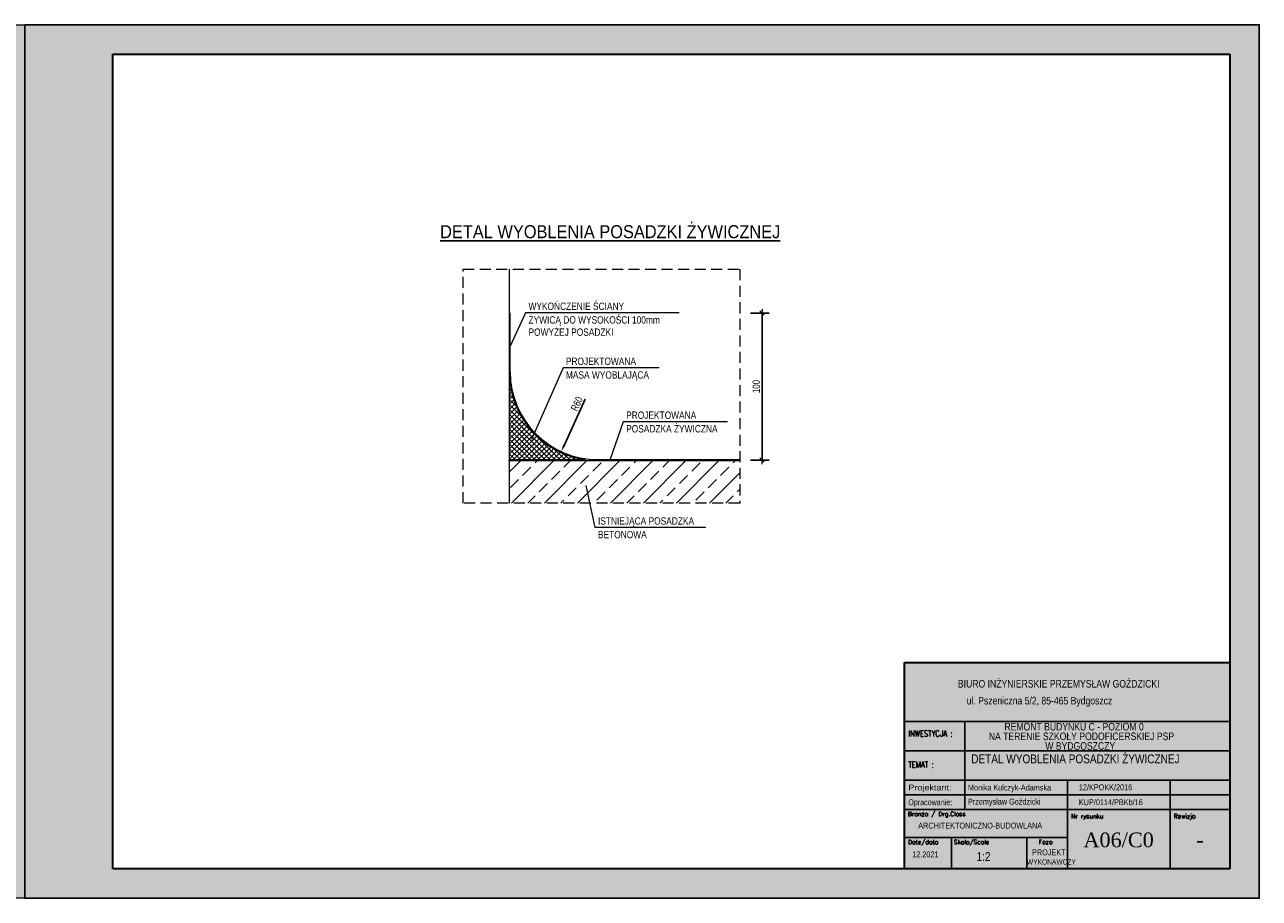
# Model space of a CAD drawing. Header units: millimetres. Extents: x 13822 to 30622, y 3181 to 10199.
# Tile 2 of 2: x 22222 to 30622, y 4259 to 10199. Entities that reach past the tile are written whole.
import ezdxf
from ezdxf.enums import TextEntityAlignment as Align

# ---------------------------------------------------------------- set-up
doc = ezdxf.new("R2010")
doc.units = ezdxf.units.MM
doc.linetypes.add('DASHED', pattern=[0.75, 0.5, -0.25])
for name, color, linetype, lineweight in [('BA_txs', 2, 'Continuous', 18), ('BA_wym', 1, 'Continuous', 18), ('Cienka', 7, 'Continuous', 18), ('PG_PODCIĄGI', 1, 'DASHED', 18), ('PG_SZRAF', 1, 'Continuous', 18), ('PG_WIDOKOWE_CIENKIE', 1, 'Continuous', 18), ('Przekrojowa', 60, 'Continuous', 18), ('TABC', 1, 'Continuous', 18), ('TABELKA', 7, 'Continuous', 18)]:
    doc.layers.add(name, color=color, linetype=linetype, lineweight=lineweight)
doc.layers.add('BZ_sym', color=7, linetype='Continuous')
doc.layers.add('BZ_txg', color=3, linetype='Continuous')
doc.styles.add('ARIAL', font='arial.ttf')
doc.styles.add('BIKTS', font='bikromsw.shx', dxfattribs={"width": 0.85})
doc.styles.add('BIKWYM', font='BIKROMSW.SHX', dxfattribs={"width": 0.8})
doc.styles.add('ROMANC', font='times.ttf', dxfattribs={"height": 20})
doc.styles.add('ROMANS', font='bikromsw.shx', dxfattribs={"width": 0.8})
doc.styles.add('SIMPLEX', font='SIMPLEX')
doc.dimstyles.new('BA_KR_20', dxfattribs={"dimtxt": 50, "dimasz": 2.333332, "dimexe": 48, "dimexo": 0, "dimgap": 0, "dimtad": 0, "dimdec": 1, "dimlfac": 0.1, "dimrnd": 0.5, "dimzin": 9, "dimdsep": 46, "dimtxsty": 'BIKWYM', "dimblk": 'WYM-KR', "dimcen": 0, "dimdle": 20, "dimclrd": 256, "dimclre": 256, "dimclrt": 7, "dimadec": 0, "dimazin": 0, "dimtfac": 0.033333, "dimtdec": 1, "dimtmove": 0, "dimatfit": 3, "dimldrblk": 'WYM-KR', "dimfxl": 80, "dimfxlon": 1, "dimtvp": 0.8, "dimtolj": 1, "dimarcsym": 0})

# ---------------------------------------------------------------- blocks, each defined once
blk = doc.blocks.new('A$C44d5f34b')
at = {"true_color": 0xffffff}
h = blk.add_hatch(color=7, dxfattribs=at)
h.dxf.hatch_style = 1
h.paths.add_polyline_path([(4200, 2970), (0, 2970), (0, 0), (4200, 0)])
h.paths.add_polyline_path([(300, 2870), (4100, 2870), (4100, 100), (300, 100)], flags=16)
at = {"layer": 'Cienka', "color": 1}
for p, q in [((0, 2970), (4200, 2970)), ((0, 0), (0, 2970)), ((4200, 2970), (4200, 0)), ((4200, 0), (0, 0))]:
    blk.add_line(p, q, dxfattribs=at)
at = {"layer": 'Przekrojowa', "color": 18, "lineweight": 30, "true_color": 0x000000}
for p, q in [((300, 100), (300, 2870)), ((300, 2870), (4100, 2870)), ((4100, 2870), (4100, 100)), ((4100, 100), (300, 100))]:
    blk.add_line(p, q, dxfattribs=at)
blk = doc.blocks.new('WYM-KR')
at = {"color": 7, "linetype": 'ByBlock'}
blk.add_line((6.24, 6.24), (-6.24, -6.24), dxfattribs=at)
at = {"linetype": 'ByBlock'}
blk.add_line((11.52, 0), (-11.52, 0), dxfattribs=at)
blk = doc.blocks.new('*D375')
at = {"layer": 'BA_wym', "lineweight": -2, "transparency": 16777216}
for p, q in [((27159.5, 8238.9), (27287.5, 8238.9)), ((27239.5, 8236.6), (27239.5, 7241.3)), ((27159.5, 7238.9), (27287.5, 7238.9))]:
    blk.add_line(p, q, dxfattribs=at)
at = {"layer": 'Defpoints', "color": 0, "transparency": 16777216}
for p in [(25524.8, 8238.9), (25518.8, 7238.9), (27239.5, 7238.9)]:
    blk.add_point(p, dxfattribs=at)
at = {"layer": 'BA_wym', "lineweight": -2, "transparency": 16777216, "xscale": 2.333332, "yscale": 2.333332, "zscale": 2.333332}
for p, rotation in [((27239.5, 8238.9), 90), ((27239.5, 7238.9), 270)]:
    blk.add_blockref('WYM-KR', p, dxfattribs=dict(at, rotation=rotation))
at = {"layer": 'BA_wym', "color": 7, "transparency": 16777216, "insert": (27199.5, 7738.9), "char_height": 50, "attachment_point": 5, "rotation": 90, "style": 'BIKWYM'}
blk.add_mtext('\\A1;100', dxfattribs=at)
blk = doc.blocks.new('*D367')
at = {"layer": 'BA_wym', "lineweight": -2, "transparency": 16777216}
blk.add_line((26036.5, 7652.4), (25893.7, 7341.8), dxfattribs=at)
at = {"layer": 'BA_wym', "transparency": 16777216}
blk.add_solid([(25886.1, 7345.3), (25901.2, 7338.3), (25872.8, 7296.4)], dxfattribs=at)
at = {"layer": 'Defpoints', "color": 0, "transparency": 16777216}
for p in [(26123.4, 7841.5), (25872.8, 7296.4)]:
    blk.add_point(p, dxfattribs=at)
at = {"layer": 'BA_wym', "color": 7, "transparency": 16777216, "insert": (25978.3, 7621.5), "char_height": 50, "attachment_point": 5, "rotation": 65.30585, "style": 'BIKWYM'}
blk.add_mtext('\\A1;R60', dxfattribs=at)
blk = doc.blocks.new('eoprz')
blk = doc.blocks.new('A$C38c5ed0e')
at = {"true_color": 0xffffff}
h = blk.add_hatch(color=7, dxfattribs=at)
h.dxf.hatch_style = 1
h.paths.add_polyline_path([(1107.2, 702), (0, 702), (0, 0), (1107.2, 0)])
at = {"layer": 'Przekrojowa', "color": 18, "lineweight": 30, "true_color": 0x000000}
for p, q in [((0, 0), (0, 702)), ((0, 702), (1107.2, 702))]:
    blk.add_line(p, q, dxfattribs=at)
blk = doc.blocks.new('TAB-SP')
at = {"color": 18, "true_color": 0x000000}
for p, q in [((-5536, 0), (-5536, 3510)), ((-5536, 3510), (0, 3510)), ((0, 3510), (0, 0)), ((-4506, 2008), (-4506, 2508)), ((-5536, 2008), (0, 2008)), ((-4506, 1014), (-4506, 2025)), ((-2760, 1508), (-2760, 531)), ((-1014, 1508), (-1014, 1008)), ((-5520, 1258), (0, 1258)), ((0, 1008), (-5536, 1008)), ((-4506, 1008), (-4506, 1014)), ((-1014, 0), (-1014, 1008)), ((-5536, 0), (0, 0))]:
    blk.add_line(p, q, dxfattribs=at)
at = {"color": 18, "linetype": 'Continuous', "true_color": 0x000000}
for p, q in [((0, 2508), (-5536, 2508)), ((0, 1508), (-5536, 1508)), ((-2760, 531), (-5536, 531)), ((-4733, 0), (-4733, 531)), ((-3457, 0), (-3457, 531)), ((-2760, 531), (-2760, 0))]:
    blk.add_line(p, q, dxfattribs=at)
at = {"color": 18, "true_color": 0x000000, "style": 'ROMANS'}
for s, width, p, p2 in [('Projektant: ', 0.826802, (-5470, 1333), (-4691, 1333)), ('Opracowanie: ', 0.711769, (-5470, 1083), (-4691, 1083))]:
    blk.add_text(s, height=100, dxfattribs=dict(at, width=width)).set_placement(p, p2, align=Align.FIT)
at = {"color": 18, "true_color": 0x000000, "style": 'BIKTS', "width": 0.85}
for tag, p, height in [('TEMAT1', (-4383, 1811), 150), ('TEMAT2', (-4383, 1591), 150), ('PROJEKTOWAł1', (-4383, 1336), 100), ('UPR.NR1', (-2569, 1341), 100), ('PROJEKTOWAŁ2', (-4383, 1086), 100), ('UPR.NR2', (-2569, 1091), 100), ('BRANżA', (-4783, 686), 100), ('DATA', (-5403, 196), 100), ('SKALA', (-4363, 136), 150), ('FAZA', (-3199, 242), 100), ('UPR.NR4', (-3378, 73), 100)]:
    blk.add_attdef(tag, p, '', height=height, dxfattribs=at)
at = {"color": 18, "true_color": 0x000000, "style": 'ROMANC'}
for tag, p in [('NR', (-2075, 368)), ('REWIZJA', (-508, 368))]:
    blk.add_attdef(tag, text='', height=250, dxfattribs=at).set_placement(p, align=Align.CENTER)
at = {"layer": 'TABC', "color": 18, "linetype": 'Continuous', "true_color": 0x000000, "style": 'SIMPLEX'}
for s, p in [('Branża / Drg.Class', (-5478, 896)), ('Nr rysunku', (-2700, 859)), ('Rewizja', (-954, 859)), ('Date/data', (-5475, 418)), ('Skala/Scale', (-4696, 418)), ('Faza', (-3252, 421))]:
    blk.add_text(s, height=74.6, dxfattribs=at).set_placement(p)
at = {"layer": 'TABELKA', "color": 18, "true_color": 0x000000}
for s, height, style, width, p in [('BIURO INŻYNIERSKIE PRZEMYSŁAW GOŹDZICKI', 128.93, 'BIKTS', 0.85, (-4626, 3082)), ('ul. Pszeniczna 5/2, 85-465 Bydgoszcz', 128.93, 'BIKTS', 0.85, (-4477, 2795)), ('INWESTYCJA :', 105.6, 'SIMPLEX', 0.8, (-5470, 2248)), ('NA TERENIE SZKOŁY PODOFICERSKIEJ PSP ', 128.93, 'BIKTS', 0.85, (-4101, 2189)), ('REMONT BUDYNKU C - POZIOM 0', 128.93, 'BIKTS', 0.85, (-3836, 2353)), ('TEMAT :', 105.6, 'SIMPLEX', 0.8, (-5470, 1721))]:
    blk.add_text(s, height=height, dxfattribs=dict(at, style=style, width=width)).set_placement(p)
at = {"layer": 'TABELKA', "color": 18, "true_color": 0x000000, "insert": (-3140, 2154), "char_height": 128.93, "width": 1530.26, "attachment_point": 1, "style": 'BIKTS'}
blk.add_mtext('W BYDGOSZCZY', dxfattribs=at)

msp = doc.modelspace()

# ---------------------------------------------------------------- hatches: boundary and pattern name
at = {"layer": 'PG_SZRAF', "true_color": 0x000000}
h = msp.add_hatch(dxfattribs=at)
h.set_pattern_fill('ANSI37', color=18, scale=7.5)
h.set_pattern_definition([(45, (-2397.217, -1676.747), (-16.83798, 16.83798), []), (135, (-2397.217, -1676.747), (-16.83798, -16.83798), [])])
h.paths.add_polyline_path([(25518.81, 7838.93), (25518.81, 7241.93), (26036.95, 7241.93, -0.3734402)])
h = msp.add_hatch(dxfattribs=at)
h.set_pattern_fill('ANSI33', color=18, scale=25)
h.set_pattern_definition([(45, (-2397.22, -1676.75), (-112.2532, 112.2532), []), (45, (-2284.96, -1676.75), (-112.2532, 112.2532), [79.375, -39.6875])])
h.paths.add_polyline_path([(27086.75, 6946.9), (27086.75, 7235.93), (25518.81, 7235.93), (25518.81, 6946.9)])

# ---------------------------------------------------------------- linework, layer by layer
at = {"color": 18, "true_color": 0x000000}
msp.add_lwpolyline([(22222.12, 10199.32), (30622.12, 10199.32), (30622.12, 4259.32), (22222.12, 4259.32)], close=True, dxfattribs=at)
at = {"layer": 'PG_PODCIĄGI', "color": 18, "ltscale": 150, "true_color": 0x000000}
msp.add_lwpolyline([(25205.61, 8536.73), (27086.75, 8536.73), (27086.75, 6946.9), (25205.61, 6946.9)], close=True, dxfattribs=at)
at = {"layer": 'PG_WIDOKOWE_CIENKIE', "color": 18, "true_color": 0x000000}
for p, q in [((25518.81, 8536.73), (25518.81, 6946.9)), ((25524.81, 8238.93), (25518.81, 8238.93)), ((25524.81, 7838.93), (25524.81, 8238.93)), ((25518.81, 7241.93), (26036.95, 7241.93)), ((25518.81, 7235.93), (25518.81, 7238.93)), ((25518.81, 7235.93), (27086.75, 7235.93)), ((26121.81, 7241.93), (27086.75, 7241.93))]:
    msp.add_line(p, q, dxfattribs=at)
for points in [[(26674.03, 8239.74), (25630.39, 8239.74), (25524.81, 8013.72)], [(26538.94, 7865.47), (25884.87, 7865.47), (25671.08, 7379.25)], [(27004.25, 7499.34), (26294.78, 7499.34), (26202.81, 7238.05)], [(26856.08, 6779.82), (26103.17, 6779.82), (26043.14, 7066.07)]]:
    msp.add_lwpolyline(points, dxfattribs=at)
for radius, end in [(603, 261.910618), (597, 270)]:
    msp.add_arc((26121.81, 7838.93), radius, 180, end, dxfattribs=at)

# ---------------------------------------------------------------- block references
at = {"color": 18, "true_color": 0x000000}
ref = msp.add_blockref('TAB-SP', (30422.12, 4459.32), dxfattribs=dict(at, xscale=0.3999999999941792, yscale=0.3999999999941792, zscale=0.3999999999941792))
ref.add_attrib('TEMAT1', 'DETAL WYOBLENIA POSADZKI ŻYWICZNEJ', (28662.25, 5177.26), dxfattribs={"color": 250, "height": 59.9999, "style": 'BIKTS', "width": 0.85})
ref.add_attrib('PROJEKTOWAł1', 'Przemysław Goździcki', (28639.7, 4896.7), dxfattribs={"color": 250, "height": 40, "style": 'BIKTS', "width": 0.85})
ref.add_attrib('UPR.NR1', 'KUP/0114/PBKb/16', (29394.65, 4892.67), dxfattribs={"color": 250, "height": 40, "style": 'BIKTS', "width": 0.85})
ref.add_attrib('PROJEKTOWAł2', 'Monika Kulczyk-Adamska', (28639.7, 4992.39), dxfattribs={"color": 250, "height": 40, "style": 'BIKTS', "width": 0.85})
ref.add_attrib('UPR.NR2', '12/KPOKK/2016', (29394.65, 4994.28), dxfattribs={"color": 250, "height": 40, "style": 'BIKTS', "width": 0.85})
ref.add_attrib('UPR.NR4', 'WYKONAWCZY', (29041, 4488.68), dxfattribs={"color": 250, "height": 36, "style": 'BIKTS', "width": 0.75})
ref.add_attrib('BRANżA', 'ARCHITEKTONICZNO-BUDOWLANA', (28301.67, 4733.84), dxfattribs={"color": 250, "height": 40, "style": 'BIKTS', "width": 0.85})
ref.add_attrib('DATA', '12.2021', (28260.83, 4537.84), dxfattribs={"color": 250, "height": 40, "style": 'BIKTS', "width": 0.85})
ref.add_attrib('SKALA', '1:2', (28698.48, 4513.84), dxfattribs={"color": 250, "height": 60, "style": 'BIKTS', "width": 0.85})
ref.add_attrib('FAZA', 'PROJEKT ', (29076.04, 4551.46), dxfattribs={"color": 250, "height": 40, "style": 'BIKTS', "width": 0.85})
ref.add_attrib('NR', 'A06/C0', dxfattribs={"color": 250, "height": 100, "style": 'ROMANC'}).set_placement((29664.91, 4606.41), align=Align.CENTER)
ref.add_attrib('REWIZJA', '-', dxfattribs={"color": 250, "height": 100, "style": 'ROMANC'}).set_placement((30218.72, 4606.41), align=Align.CENTER)
at = {"layer": 'BZ_sym', "color": 18, "true_color": 0x000000}
ref = msp.add_blockref('eoprz', (26205.76, 8721.05), dxfattribs=dict(at, xscale=5.0625, yscale=5.0625, zscale=5.0625))
ref.add_attrib('Nazwa', '%%uDETAL WYOBLENIA POSADZKI ŻYWICZNEJ', dxfattribs={"layer": 'BZ_txg', "height": 88.5938, "style": 'ARIAL', "width": 0.9}).set_placement((26205.76, 8791.93), align=Align.MIDDLE_CENTER)
at = {"layer": 'PG_WIDOKOWE_CIENKIE', "color": 18, "lineweight": 30, "true_color": 0x000000, "xscale": 2, "yscale": 2, "zscale": 2}
for name, p in [('A$C44d5f34b', (13822.12, 4259.32)), ('A$C44d5f34b', (22222.12, 4259.32)), ('A$C38c5ed0e', (28207.68, 4459.32))]:
    msp.add_blockref(name, p, dxfattribs=at)

# ---------------------------------------------------------------- texts
at = {"layer": 'BA_txs', "color": 18, "ltscale": 0.2, "true_color": 0x000000, "style": 'BIKTS', "width": 0.85}
for s, p in [('WYKOŃCZENIE ŚCIANY', (25649.92, 8259.88)), ('ŻYWICĄ DO WYSOKOŚCI 100mm', (25649.92, 8167.14)), ('POWYŻEJ POSADZKI', (25649.92, 8083.94)), ('PROJEKTOWANA', (25904.4, 7885.61)), ('MASA WYOBLAJĄCA', (25904.4, 7792.87)), ('PROJEKTOWANA', (26314.31, 7519.47)), ('POSADZKA ŻYWICZNA', (26314.31, 7426.74)), ('ISTNIEJĄCA POSADZKA', (26122.7, 6799.96)), ('BETONOWA', (26122.7, 6707.22))]:
    msp.add_text(s, height=50, dxfattribs=at).set_placement(p)

# ---------------------------------------------------------------- dimensions: what is measured, and where the dimension line sits
at = {"layer": 'BA_wym', "color": 18, "true_color": 0x000000}
dim = msp.add_linear_dim(base=(27239.53, 7238.93), p1=(25524.81, 8238.93), p2=(25518.81, 7238.93), angle=90, dimstyle='BA_KR_20', override={"dimtmove": 1}, dxfattribs=at)
dim.commit()
dim.dimension.update_dxf_attribs({"geometry": '*D375', "text_midpoint": (27199.53, 7738.93)})
dim = msp.add_radius_dim(center=(26123.45, 7841.49), mpoint=(25872.78, 7296.36), dimstyle='BA_KR_20', override={"dimasz": 50, "dimsah": 1, "dimtmove": 1}, dxfattribs=at)
dim.commit()
dim.dimension.update_dxf_attribs({"geometry": '*D367', "text_midpoint": (26014.62, 7604.82), "dimtype": 164})

doc.saveas('drawing.dxf')
